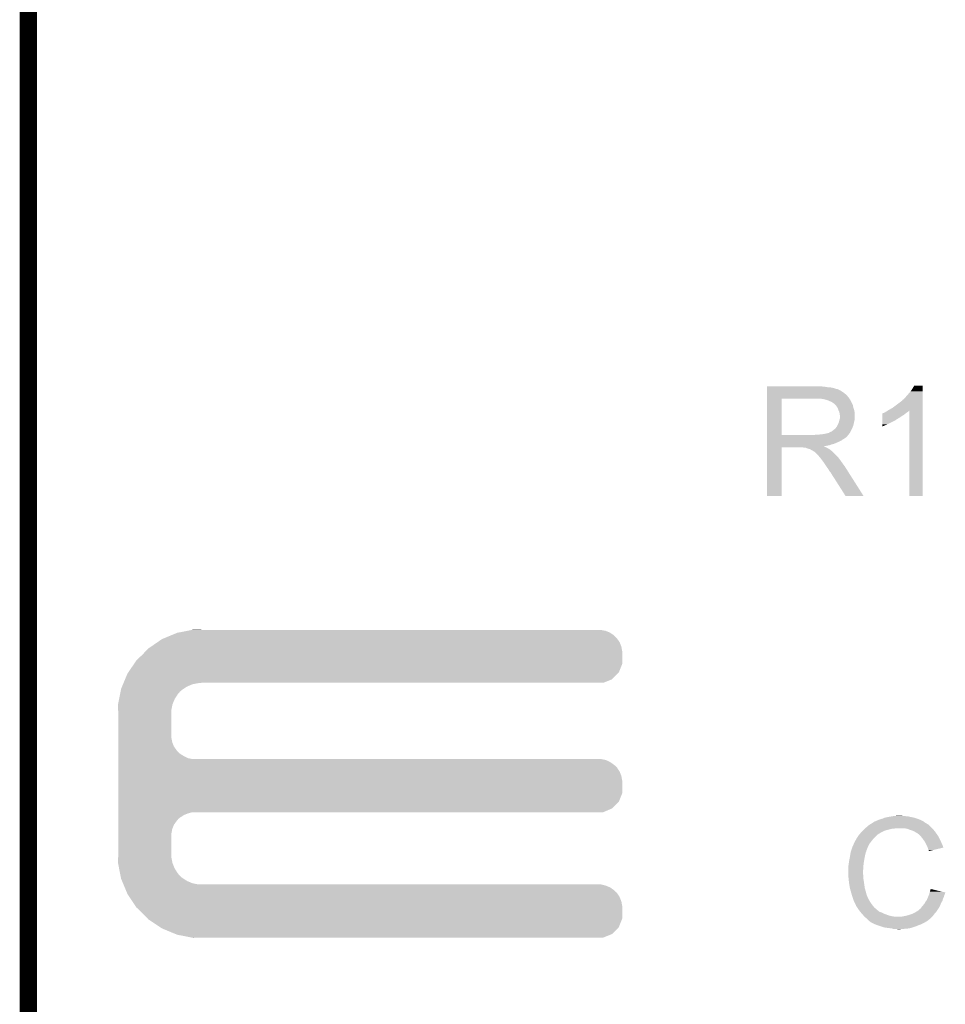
# Model space of a CAD drawing. Extents: x -0.05 to 0.95, y -0.15 to 1.54.
# Tile 24 of 44: x -0.05 to 0.27, y 0.77 to 1.11. Entities that reach past the tile are written whole.
import ezdxf

# ---------------------------------------------------------------- set-up
doc = ezdxf.new("R2010")
doc.units = 0
doc.layers.add('HOD_CAP_2_CLICK_V101_GKO', color=5, linetype='CONTINUOUS')
doc.layers.add('HOD_CAP_2_CLICK_V101_GTO', color=14, linetype='CONTINUOUS')

msp = doc.modelspace()

# ---------------------------------------------------------------- linework, layer by layer
at = {"layer": 'HOD_CAP_2_CLICK_V101_GKO', "const_width": 0.006}
msp.add_lwpolyline([(-0.05, -0.15), (-0.05, 1.45)], dxfattribs=at)
at = {"layer": 'HOD_CAP_2_CLICK_V101_GTO'}
for points in [[(0.2086, 0.9843), (0.2086, 0.9844), (0.2286, 0.9843), (0.2274, 0.9844)], [(0.2086, 0.9841), (0.2086, 0.9843), (0.2298, 0.9841), (0.2286, 0.9843)], [(0.2086, 0.984), (0.2086, 0.9841), (0.2311, 0.984), (0.2298, 0.9841)], [(0.2086, 0.9837), (0.2086, 0.984), (0.2323, 0.9837), (0.2311, 0.984)], [(0.2086, 0.9835), (0.2086, 0.9837), (0.2329, 0.9835), (0.2323, 0.9837)], [(0.2086, 0.9834), (0.2086, 0.9835), (0.2334, 0.9834), (0.2329, 0.9835)], [(0.2086, 0.9833), (0.2086, 0.9834), (0.2336, 0.9833), (0.2335, 0.9834)], [(0.2086, 0.9834), (0.2086, 0.9834), (0.2335, 0.9834), (0.2334, 0.9834)], [(0.2086, 0.9831), (0.2086, 0.9833), (0.2339, 0.9831), (0.2336, 0.9833)], [(0.2086, 0.9829), (0.2086, 0.9831), (0.2344, 0.9829), (0.2339, 0.9831)], [(0.2086, 0.9825), (0.2086, 0.9829), (0.235, 0.9825), (0.2344, 0.9829)], [(0.2575, 0.9811), (0.2589, 0.9827), (0.2631, 0.9811), (0.2631, 0.9827)], [(0.2589, 0.9827), (0.2595, 0.9836), (0.2631, 0.9827), (0.2631, 0.9836)], [(0.2595, 0.9836), (0.2601, 0.9846), (0.2631, 0.9836), (0.2631, 0.9846)], [(0.2601, 0.9846), (0.2601, 0.9846), (0.2631, 0.9846), (0.2601, 0.9846)], [(0.2086, 0.982), (0.2086, 0.9825), (0.2357, 0.982), (0.235, 0.9825)], [(0.2086, 0.9814), (0.2086, 0.982), (0.2364, 0.9814), (0.2357, 0.982)], [(0.2086, 0.9806), (0.2086, 0.9814), (0.2371, 0.9806), (0.2364, 0.9814)], [(0.2086, 0.9801), (0.2086, 0.9806), (0.23743, 0.9801), (0.2371, 0.9806)], [(0.2086, 0.9674), (0.2086, 0.9801), (0.2137, 0.9674), (0.2137, 0.9801)], [(0.2086, 0.9801), (0.2086, 0.9801), (0.2137, 0.9801), (0.2258, 0.9801)], [(0.2286, 0.9799), (0.2273, 0.9801), (0.23757, 0.9799), (0.23743, 0.9801)], [(0.22933, 0.9797), (0.2286, 0.9799), (0.2377, 0.9797), (0.23757, 0.9799)], [(0.2297, 0.9796), (0.22933, 0.9797), (0.2377, 0.9796), (0.2377, 0.9797)], [(0.2306, 0.9792), (0.2297, 0.9796), (0.238, 0.9792), (0.2378, 0.9796)], [(0.2297, 0.9796), (0.2297, 0.9796), (0.2378, 0.9796), (0.2377, 0.9796)], [(0.2313, 0.9789), (0.2306, 0.9792), (0.23812, 0.9789), (0.238, 0.9792)], [(0.2535, 0.9776), (0.2559, 0.9794), (0.2631, 0.9776), (0.2631, 0.9794)], [(0.2559, 0.9794), (0.2559, 0.9795), (0.2631, 0.9794), (0.2631, 0.9795)], [(0.256, 0.9795), (0.2561, 0.9797), (0.2631, 0.9795), (0.2631, 0.9797)], [(0.2561, 0.9797), (0.2564, 0.9799), (0.2631, 0.9797), (0.2631, 0.9799)], [(0.2564, 0.9799), (0.2569, 0.9804), (0.2631, 0.9799), (0.2631, 0.9804)], [(0.2569, 0.9804), (0.2575, 0.9811), (0.2631, 0.9804), (0.2631, 0.9811)], [(0.23157, 0.9787), (0.2313, 0.9789), (0.2382, 0.9787), (0.23812, 0.9789)], [(0.2317, 0.9786), (0.23157, 0.9787), (0.23826, 0.9786), (0.2382, 0.9787)], [(0.232, 0.9784), (0.2317, 0.9786), (0.23837, 0.9784), (0.23826, 0.9786)], [(0.23245, 0.978), (0.2321, 0.9784), (0.2386, 0.978), (0.23837, 0.9784)], [(0.2328, 0.9776), (0.23245, 0.978), (0.23869, 0.9776), (0.2386, 0.978)], [(0.23316, 0.9771), (0.2328, 0.9776), (0.2388, 0.9771), (0.23869, 0.9776)], [(0.2333, 0.9769), (0.23316, 0.9771), (0.23886, 0.9769), (0.2388, 0.9771)], [(0.2336, 0.9761), (0.2333, 0.9769), (0.2391, 0.9761), (0.23886, 0.9769)], [(0.2339, 0.9755), (0.2336, 0.9761), (0.23922, 0.9755), (0.2391, 0.9761)], [(0.2504, 0.9756), (0.251, 0.976), (0.258, 0.9756), (0.2584, 0.976)], [(0.251, 0.976), (0.2513, 0.9762), (0.2631, 0.976), (0.2631, 0.9762)], [(0.2513, 0.9762), (0.2524, 0.9768), (0.2631, 0.9762), (0.2631, 0.9768)], [(0.2524, 0.9768), (0.2535, 0.9776), (0.2631, 0.9768), (0.2631, 0.9776)], [(0.2584, 0.946), (0.2584, 0.976), (0.2631, 0.946), (0.2631, 0.976)], [(0.2338, 0.972), (0.2339, 0.9725), (0.2391, 0.972), (0.2392, 0.9725)], [(0.23396, 0.9751), (0.2339, 0.9755), (0.2393, 0.9751), (0.23922, 0.9755)], [(0.2339, 0.9725), (0.23401, 0.9729), (0.2392, 0.9725), (0.2393, 0.9729)], [(0.234, 0.9748), (0.23396, 0.9751), (0.2393, 0.9748), (0.2393, 0.9751)], [(0.2341, 0.9743), (0.234, 0.9748), (0.2393, 0.9743), (0.2393, 0.9748)], [(0.23401, 0.9729), (0.2341, 0.9732), (0.2393, 0.9729), (0.2393, 0.9732)], [(0.2341, 0.9732), (0.2341, 0.9743), (0.2393, 0.9732), (0.2393, 0.9743)], [(0.249, 0.9749), (0.2492, 0.975), (0.25708, 0.9749), (0.2572, 0.975)], [(0.249, 0.9745), (0.249, 0.9749), (0.2566, 0.9745), (0.25708, 0.9749)], [(0.249, 0.974), (0.249, 0.9745), (0.2558, 0.974), (0.2566, 0.9745)], [(0.249, 0.9734), (0.249, 0.974), (0.2549, 0.9734), (0.2558, 0.974)], [(0.249, 0.9728), (0.249, 0.9734), (0.2539, 0.9728), (0.2549, 0.9734)], [(0.249, 0.9727), (0.249, 0.9728), (0.2538, 0.9727), (0.2539, 0.9728)], [(0.249, 0.9725), (0.249, 0.9727), (0.2535, 0.9725), (0.2538, 0.9727)], [(0.249, 0.9711), (0.249, 0.9725), (0.2507, 0.9711), (0.2535, 0.9725)], [(0.2492, 0.975), (0.2494, 0.9751), (0.2572, 0.975), (0.25735, 0.9751)], [(0.2494, 0.9751), (0.2497, 0.9752), (0.25735, 0.9751), (0.2575, 0.9752)], [(0.2497, 0.9752), (0.25, 0.9754), (0.2575, 0.9752), (0.2578, 0.9754)], [(0.25, 0.9754), (0.2504, 0.9756), (0.2578, 0.9754), (0.258, 0.9756)], [(0.2312, 0.9686), (0.23208, 0.9693), (0.23785, 0.9686), (0.2382, 0.9693)], [(0.23208, 0.9693), (0.2322, 0.9694), (0.2382, 0.9693), (0.23825, 0.9694)], [(0.2322, 0.9694), (0.2327, 0.9699), (0.23825, 0.9694), (0.23847, 0.9699)], [(0.2327, 0.9699), (0.2331, 0.9704), (0.23847, 0.9699), (0.2387, 0.9704)], [(0.2331, 0.9705), (0.2332, 0.9707), (0.23873, 0.9705), (0.23878, 0.9707)], [(0.2331, 0.9704), (0.2331, 0.9705), (0.2387, 0.9704), (0.23873, 0.9705)], [(0.2332, 0.9707), (0.2334, 0.971), (0.23878, 0.9707), (0.23886, 0.971)], [(0.2334, 0.971), (0.2336, 0.9715), (0.23886, 0.971), (0.239, 0.9715)], [(0.2336, 0.9715), (0.2338, 0.972), (0.239, 0.9715), (0.2391, 0.972)], [(0.249, 0.9707), (0.249, 0.9711), (0.2498, 0.9707), (0.2507, 0.9711)], [(0.249, 0.9704), (0.249, 0.9707), (0.249, 0.9704), (0.2498, 0.9707)], [(0.2086, 0.967), (0.2086, 0.9674), (0.2367, 0.967), (0.23702, 0.9674)], [(0.2086, 0.9674), (0.2086, 0.9674), (0.2252, 0.9674), (0.2137, 0.9674)], [(0.2086, 0.9665), (0.2086, 0.967), (0.2362, 0.9665), (0.2367, 0.967)], [(0.2086, 0.9661), (0.2086, 0.9665), (0.2356, 0.9661), (0.2362, 0.9665)], [(0.2086, 0.9658), (0.2086, 0.9661), (0.2351, 0.9658), (0.2356, 0.9661)], [(0.2086, 0.9655), (0.2086, 0.9658), (0.2347, 0.9655), (0.2351, 0.9658)], [(0.2086, 0.9649), (0.2086, 0.9655), (0.2335, 0.9649), (0.2347, 0.9655)], [(0.2252, 0.9674), (0.2258, 0.9675), (0.23702, 0.9674), (0.2371, 0.9675)], [(0.2266, 0.9675), (0.2284, 0.9677), (0.2371, 0.9675), (0.23727, 0.9677)], [(0.2284, 0.9677), (0.2293, 0.9679), (0.23727, 0.9677), (0.23743, 0.9679)], [(0.2293, 0.9679), (0.2301, 0.9681), (0.23743, 0.9679), (0.2376, 0.9681)], [(0.2302, 0.9681), (0.2304, 0.9683), (0.2376, 0.9681), (0.2377, 0.9683)], [(0.2304, 0.9683), (0.2307, 0.9684), (0.2377, 0.9683), (0.23775, 0.9684)], [(0.2307, 0.9684), (0.2312, 0.9686), (0.23775, 0.9684), (0.23785, 0.9686)], [(0.2086, 0.9643), (0.2086, 0.9649), (0.2321, 0.9643), (0.2335, 0.9649)], [(0.2086, 0.9641), (0.2086, 0.9643), (0.2313, 0.9641), (0.2321, 0.9643)], [(0.2086, 0.9638), (0.2086, 0.9641), (0.2305, 0.9638), (0.2313, 0.9641)], [(0.2086, 0.9636), (0.2086, 0.9638), (0.2295, 0.9636), (0.2305, 0.9638)], [(0.2086, 0.9635), (0.2086, 0.9636), (0.2285, 0.9635), (0.2295, 0.9636)], [(0.2086, 0.9634), (0.2086, 0.9635), (0.2286, 0.9634), (0.2285, 0.9635)], [(0.2086, 0.963), (0.2086, 0.9634), (0.2294, 0.963), (0.2286, 0.9634)], [(0.2086, 0.946), (0.2086, 0.963), (0.2137, 0.946), (0.2137, 0.963)], [(0.2086, 0.963), (0.2086, 0.963), (0.2137, 0.963), (0.2213, 0.963)], [(0.2217, 0.9629), (0.2213, 0.963), (0.2296, 0.9629), (0.2294, 0.963)], [(0.2223, 0.9628), (0.2222, 0.9629), (0.22977, 0.9628), (0.2296, 0.9629)], [(0.2233, 0.9625), (0.2224, 0.9628), (0.23027, 0.9625), (0.22977, 0.9628)], [(0.2237, 0.9624), (0.2233, 0.9625), (0.23043, 0.9624), (0.23027, 0.9625)], [(0.22385, 0.9623), (0.2237, 0.9624), (0.2306, 0.9623), (0.23043, 0.9624)], [(0.2243, 0.962), (0.22385, 0.9623), (0.23098, 0.962), (0.2306, 0.9623)], [(0.2246, 0.9619), (0.2243, 0.962), (0.2311, 0.9619), (0.23098, 0.962)], [(0.2247, 0.9618), (0.2247, 0.9619), (0.23122, 0.9618), (0.2311, 0.9619)], [(0.2252, 0.9615), (0.2247, 0.9618), (0.2316, 0.9615), (0.23122, 0.9618)], [(0.2256, 0.9611), (0.2252, 0.9615), (0.232, 0.9611), (0.2316, 0.9615)], [(0.2265, 0.9603), (0.2256, 0.9611), (0.2328, 0.9603), (0.232, 0.9611)], [(0.22657, 0.9602), (0.2265, 0.9603), (0.2329, 0.9602), (0.2328, 0.9603)], [(0.2271, 0.9595), (0.22657, 0.9602), (0.23351, 0.9595), (0.2329, 0.9602)], [(0.2272, 0.9594), (0.2271, 0.9595), (0.2336, 0.9594), (0.23351, 0.9595)], [(0.2273, 0.9593), (0.2272, 0.9594), (0.23368, 0.9593), (0.2336, 0.9594)], [(0.2279, 0.9585), (0.2273, 0.9593), (0.2343, 0.9585), (0.23368, 0.9593)], [(0.2285, 0.9577), (0.2279, 0.9585), (0.23486, 0.9577), (0.2343, 0.9585)], [(0.22863, 0.9575), (0.2285, 0.9577), (0.235, 0.9575), (0.23486, 0.9577)], [(0.22937, 0.9564), (0.22863, 0.9575), (0.2358, 0.9564), (0.235, 0.9575)], [(0.2297, 0.9559), (0.22937, 0.9564), (0.23612, 0.9559), (0.2358, 0.9564)], [(0.2302, 0.9552), (0.2297, 0.9559), (0.23656, 0.9552), (0.23612, 0.9559)], [(0.2306, 0.9545), (0.2302, 0.9552), (0.23701, 0.9545), (0.23656, 0.9552)], [(0.2309, 0.9542), (0.2306, 0.9545), (0.2372, 0.9542), (0.23701, 0.9545)], [(0.231, 0.954), (0.2309, 0.9542), (0.23732, 0.954), (0.2372, 0.9542)], [(0.2361, 0.946), (0.231, 0.954), (0.2424, 0.946), (0.23732, 0.954)], [(0.2424, 0.946), (0.2424, 0.946), (0.2424, 0.946), (0.2361, 0.946)], [(-0.00272, 0.8961), (0.00017, 0.8973), (0.1561, 0.8961), (0.1549, 0.8973)], [(0.00017, 0.8973), (0.0021, 0.8981), (0.1549, 0.8973), (0.15374, 0.8981)], [(0.0021, 0.8981), (0.00261, 0.8982), (0.15374, 0.8981), (0.1536, 0.8982)], [(0.00261, 0.8982), (0.00566, 0.8988), (0.1536, 0.8982), (0.1521, 0.8988)], [(0.00566, 0.8988), (0.00719, 0.8991), (0.1521, 0.8988), (0.1505, 0.8991)], [(0.00719, 0.8991), (0.0077, 0.8992), (0.0106, 0.8991), (0.0106, 0.8992)], [(0.0077, 0.8992), (0.0077, 0.8992), (0.0106, 0.8992), (0.0077, 0.8992)], [(-0.008, 0.8926), (-0.00698, 0.8933), (0.15773, 0.8926), (0.1576, 0.8933)], [(-0.00698, 0.8933), (-0.0048, 0.8948), (0.1576, 0.8933), (0.157, 0.8948)], [(-0.0048, 0.8948), (-0.0032, 0.8959), (0.157, 0.8948), (0.15624, 0.8959)], [(-0.0032, 0.8959), (-0.00272, 0.8961), (0.15624, 0.8959), (0.1561, 0.8961)], [(-0.0121, 0.8885), (-0.01, 0.8905), (0.1579, 0.8885), (0.1579, 0.8905)], [(-0.01, 0.8905), (-0.00886, 0.8917), (0.1579, 0.8905), (0.1579, 0.8917)], [(-0.00886, 0.8917), (-0.008, 0.8926), (0.1579, 0.8917), (0.15773, 0.8926)], [(-0.01503, 0.8842), (-0.01299, 0.8872), (0.1567, 0.8842), (0.1579, 0.8872)], [(-0.01299, 0.8872), (-0.0121, 0.8885), (0.1579, 0.8872), (0.1579, 0.8885)], [(-0.01613, 0.8818), (-0.0153, 0.8838), (0.1543, 0.8818), (0.1563, 0.8838)], [(-0.0153, 0.8838), (-0.01503, 0.8842), (0.1563, 0.8838), (0.1567, 0.8842)], [(-0.0175, 0.8785), (-0.01717, 0.8793), (0.00436, 0.8785), (0.0056, 0.8793)], [(-0.01717, 0.8793), (-0.01684, 0.8801), (0.0056, 0.8793), (0.0075, 0.8801)], [(-0.01684, 0.8801), (-0.01667, 0.8805), (0.0075, 0.8801), (0.0096, 0.8805)], [(-0.01667, 0.8805), (-0.01663, 0.8806), (0.0096, 0.8805), (0.0106, 0.8806)], [(-0.01663, 0.8806), (-0.01613, 0.8818), (0.1513, 0.8806), (0.1543, 0.8818)], [(-0.01819, 0.875), (-0.01785, 0.8767), (0.0013, 0.875), (0.0024, 0.8767)], [(-0.01785, 0.8767), (-0.0177, 0.8775), (0.0024, 0.8767), (0.0031, 0.8775)], [(-0.0177, 0.8775), (-0.01756, 0.8782), (0.0031, 0.8775), (0.0039, 0.8782)], [(-0.01756, 0.8782), (-0.0175, 0.8785), (0.0039, 0.8782), (0.00436, 0.8785)], [(-0.0186, 0.8729), (-0.01856, 0.8731), (0.00046, 0.8729), (0.0005, 0.8731)], [(-0.01854, 0.8711), (-0.0186, 0.8729), (0.0001, 0.8711), (0.00046, 0.8729)], [(-0.01856, 0.8731), (-0.01819, 0.875), (0.0005, 0.8731), (0.0013, 0.875)], [(-0.0185, 0.87), (-0.01854, 0.8711), (0.0001, 0.87), (0.0001, 0.8711)], [(-0.0185, 0.8614), (-0.0185, 0.87), (0.0001, 0.8614), (0.0001, 0.87)], [(-0.0185, 0.8598), (-0.0185, 0.8614), (0.0004, 0.8598), (0.0001, 0.8614)], [(-0.0185, 0.8583), (-0.0185, 0.8598), (0.001, 0.8583), (0.0004, 0.8598)], [(-0.0185, 0.8569), (-0.0185, 0.8583), (0.002, 0.8569), (0.001, 0.8583)], [(-0.0185, 0.8563), (-0.0185, 0.8569), (0.0025, 0.8563), (0.002, 0.8569)], [(-0.0185, 0.8558), (-0.0185, 0.8563), (0.0031, 0.8558), (0.0025, 0.8563)], [(-0.0185, 0.8549), (-0.0185, 0.8558), (0.0045, 0.8549), (0.0031, 0.8558)], [(-0.0185, 0.8542), (-0.0185, 0.8549), (0.006, 0.8542), (0.0045, 0.8549)], [(-0.0185, 0.8539), (-0.0185, 0.8542), (0.0075, 0.8539), (0.006, 0.8542)], [(-0.0185, 0.8536), (-0.0185, 0.8539), (0.1521, 0.8536), (0.1505, 0.8539)], [(-0.0185, 0.8529), (-0.0185, 0.8536), (0.1536, 0.8529), (0.1521, 0.8536)], [(-0.0185, 0.852), (-0.0185, 0.8529), (0.1549, 0.852), (0.1536, 0.8529)], [(-0.0185, 0.8515), (-0.0185, 0.852), (0.1555, 0.8515), (0.1549, 0.852)], [(-0.0185, 0.8509), (-0.0185, 0.8515), (0.1561, 0.8509), (0.1555, 0.8515)], [(-0.0185, 0.8495), (-0.0185, 0.8509), (0.157, 0.8495), (0.1561, 0.8509)], [(-0.0185, 0.848), (-0.0185, 0.8495), (0.1576, 0.848), (0.157, 0.8495)], [(-0.0185, 0.8464), (-0.0185, 0.848), (0.1579, 0.8464), (0.1576, 0.848)], [(-0.0185, 0.8419), (-0.0185, 0.8464), (0.1579, 0.8419), (0.1579, 0.8464)], [(-0.0185, 0.8389), (-0.0185, 0.8419), (0.1567, 0.8389), (0.1579, 0.8419)], [(-0.0185, 0.8366), (-0.0185, 0.8389), (0.1543, 0.8366), (0.1567, 0.8389)], [(-0.0185, 0.8353), (-0.0185, 0.8366), (0.1513, 0.8353), (0.1543, 0.8366)], [(-0.0185, 0.8349), (-0.0185, 0.8353), (0.006, 0.8349), (0.0075, 0.8353)], [(-0.0185, 0.8343), (-0.0185, 0.8349), (0.0045, 0.8343), (0.006, 0.8349)], [(-0.0185, 0.8334), (-0.0185, 0.8343), (0.0031, 0.8334), (0.0045, 0.8343)], [(-0.0185, 0.8329), (-0.0185, 0.8334), (0.0025, 0.8329), (0.0031, 0.8334)], [(-0.0185, 0.8323), (-0.0185, 0.8329), (0.002, 0.8323), (0.0025, 0.8329)], [(-0.0185, 0.8309), (-0.0185, 0.8323), (0.001, 0.8309), (0.002, 0.8323)], [(0.24447, 0.8309), (0.24463, 0.831), (0.2652, 0.8309), (0.265, 0.831)], [(0.24463, 0.831), (0.2448, 0.8311), (0.265, 0.831), (0.2649, 0.8311)], [(0.2448, 0.8311), (0.24563, 0.8316), (0.2648, 0.8311), (0.264, 0.8316)], [(0.2448, 0.8311), (0.2448, 0.8311), (0.2649, 0.8311), (0.2648, 0.8311)], [(0.24563, 0.8316), (0.2458, 0.8317), (0.264, 0.8316), (0.26386, 0.8317)], [(0.2458, 0.8318), (0.2462, 0.832), (0.26372, 0.8318), (0.26344, 0.832)], [(0.2458, 0.8317), (0.2458, 0.8318), (0.26386, 0.8317), (0.26372, 0.8318)], [(0.2462, 0.832), (0.2465, 0.8321), (0.26344, 0.832), (0.2633, 0.8321)], [(0.2465, 0.8321), (0.2469, 0.8323), (0.2633, 0.8321), (0.2629, 0.8323)], [(0.2469, 0.8323), (0.2474, 0.8325), (0.2629, 0.8323), (0.2625, 0.8325)], [(0.2474, 0.8325), (0.2479, 0.8327), (0.2625, 0.8325), (0.26205, 0.8327)], [(0.2479, 0.8327), (0.2485, 0.8329), (0.26205, 0.8327), (0.2616, 0.8329)], [(0.2485, 0.8329), (0.2492, 0.8331), (0.2616, 0.8329), (0.26096, 0.8331)], [(0.2492, 0.8331), (0.2499, 0.8334), (0.26096, 0.8331), (0.26, 0.8334)], [(0.2499, 0.8334), (0.2515, 0.8337), (0.26, 0.8334), (0.2585, 0.8337)], [(0.2515, 0.8337), (0.2527, 0.8339), (0.2585, 0.8337), (0.2578, 0.8339)], [(0.2527, 0.8339), (0.2533, 0.834), (0.2571, 0.8339), (0.2565, 0.834)], [(0.2533, 0.834), (0.2551, 0.8341), (0.256, 0.834), (0.2556, 0.8341)], [(-0.0185, 0.8294), (-0.0185, 0.8309), (0.0004, 0.8294), (0.001, 0.8309)], [(-0.0185, 0.8278), (-0.0185, 0.8294), (0.0001, 0.8278), (0.0004, 0.8294)], [(-0.0185, 0.8205), (-0.0185, 0.8278), (0.0001, 0.8205), (0.0001, 0.8278)], [(0.24069, 0.8272), (0.2409, 0.8275), (0.247, 0.8272), (0.2474, 0.8275)], [(0.2409, 0.8275), (0.24099, 0.8276), (0.2474, 0.8275), (0.2475, 0.8276)], [(0.24099, 0.8276), (0.24163, 0.8283), (0.2475, 0.8276), (0.2487, 0.8283)], [(0.24163, 0.8283), (0.2419, 0.8286), (0.2487, 0.8283), (0.24935, 0.8286)], [(0.2419, 0.8286), (0.2422, 0.8289), (0.24935, 0.8286), (0.25, 0.8289)], [(0.2422, 0.8289), (0.2428, 0.8295), (0.25, 0.8289), (0.2524, 0.8295)], [(0.2428, 0.8295), (0.2429, 0.8296), (0.2524, 0.8295), (0.2534, 0.8296)], [(0.2429, 0.8296), (0.243, 0.8297), (0.2534, 0.8296), (0.2539, 0.8297)], [(0.243, 0.8297), (0.24371, 0.8303), (0.2663, 0.8297), (0.2657, 0.8303)], [(0.24371, 0.8303), (0.24406, 0.8306), (0.2657, 0.8303), (0.2655, 0.8306)], [(0.24406, 0.8306), (0.2443, 0.8308), (0.2655, 0.8306), (0.2653, 0.8308)], [(0.2443, 0.8308), (0.24447, 0.8309), (0.2653, 0.8308), (0.2652, 0.8309)], [(0.2576, 0.8295), (0.2564, 0.8297), (0.2665, 0.8295), (0.2663, 0.8297)], [(0.2587, 0.8291), (0.2576, 0.8295), (0.2669, 0.8291), (0.2665, 0.8295)], [(0.259, 0.829), (0.2587, 0.8291), (0.267, 0.829), (0.2669, 0.8291)], [(0.2596, 0.8288), (0.259, 0.829), (0.26716, 0.8288), (0.267, 0.829)], [(0.2602, 0.8285), (0.2596, 0.8288), (0.2674, 0.8285), (0.26716, 0.8288)], [(0.2604, 0.8284), (0.2602, 0.8285), (0.26747, 0.8284), (0.2674, 0.8285)], [(0.2609, 0.8281), (0.2604, 0.8284), (0.26769, 0.8281), (0.26747, 0.8284)], [(0.2613, 0.8279), (0.2609, 0.8281), (0.26783, 0.8279), (0.26769, 0.8281)], [(0.2614, 0.8278), (0.2613, 0.8279), (0.2679, 0.8278), (0.26783, 0.8279)], [(0.26219, 0.8271), (0.2614, 0.8278), (0.2684, 0.8271), (0.2679, 0.8278)], [(0.2385, 0.8232), (0.23902, 0.8243), (0.24395, 0.8232), (0.2445, 0.8243)], [(0.23902, 0.8243), (0.2393, 0.8249), (0.2445, 0.8243), (0.24497, 0.8249)], [(0.2393, 0.825), (0.2394, 0.8251), (0.24504, 0.825), (0.24512, 0.8251)], [(0.2393, 0.8249), (0.2393, 0.825), (0.24497, 0.8249), (0.24504, 0.825)], [(0.2394, 0.8251), (0.2395, 0.8254), (0.24512, 0.8251), (0.24536, 0.8254)], [(0.2395, 0.8254), (0.2397, 0.8256), (0.24536, 0.8254), (0.24551, 0.8256)], [(0.2397, 0.8256), (0.2399, 0.826), (0.24551, 0.8256), (0.24582, 0.826)], [(0.2399, 0.826), (0.23996, 0.8261), (0.24582, 0.826), (0.2459, 0.8261)], [(0.23996, 0.8261), (0.2402, 0.8265), (0.2459, 0.8261), (0.2463, 0.8265)], [(0.2402, 0.8265), (0.24069, 0.8272), (0.2463, 0.8265), (0.247, 0.8272)], [(0.2623, 0.827), (0.26219, 0.8271), (0.26846, 0.827), (0.2684, 0.8271)], [(0.26278, 0.8264), (0.2623, 0.827), (0.2688, 0.8264), (0.26846, 0.827)], [(0.2631, 0.826), (0.26278, 0.8264), (0.269, 0.826), (0.2688, 0.8264)], [(0.26338, 0.8256), (0.2631, 0.826), (0.2692, 0.8256), (0.269, 0.826)], [(0.2638, 0.825), (0.26338, 0.8256), (0.26947, 0.825), (0.2692, 0.8256)], [(0.26395, 0.8247), (0.2638, 0.825), (0.2696, 0.8247), (0.26947, 0.825)], [(0.2643, 0.824), (0.26395, 0.8247), (0.26995, 0.824), (0.2696, 0.8247)], [(0.23775, 0.8205), (0.23788, 0.8213), (0.243, 0.8205), (0.2432, 0.8213)], [(0.23788, 0.8213), (0.2379, 0.8214), (0.2432, 0.8213), (0.24325, 0.8214)], [(0.2379, 0.8214), (0.23793, 0.8215), (0.24325, 0.8214), (0.2433, 0.8215)], [(0.23793, 0.8215), (0.238, 0.8217), (0.2433, 0.8215), (0.2433, 0.8217)], [(0.238, 0.8217), (0.23803, 0.8218), (0.2433, 0.8217), (0.2434, 0.8218)], [(0.23803, 0.8218), (0.23807, 0.8219), (0.2434, 0.8218), (0.2434, 0.8219)], [(0.23807, 0.8219), (0.23847, 0.8231), (0.2434, 0.8219), (0.2439, 0.8231)], [(0.23847, 0.8231), (0.2385, 0.8232), (0.2439, 0.8231), (0.24395, 0.8232)], [(0.26436, 0.8239), (0.2643, 0.824), (0.27, 0.8239), (0.26995, 0.824)], [(0.2648, 0.8231), (0.26436, 0.8239), (0.27024, 0.8231), (0.27, 0.8239)], [(0.26485, 0.8229), (0.2648, 0.8231), (0.2703, 0.8229), (0.27024, 0.8231)], [(0.2649, 0.8227), (0.26485, 0.8229), (0.26947, 0.8227), (0.2703, 0.8229)], [(0.2651, 0.8221), (0.2649, 0.8227), (0.26696, 0.8221), (0.26947, 0.8227)], [(0.2652, 0.8219), (0.2651, 0.8221), (0.26613, 0.8219), (0.26696, 0.8221)], [(0.2653, 0.8218), (0.2652, 0.8219), (0.26571, 0.8218), (0.26613, 0.8219)], [(0.2653, 0.8217), (0.2653, 0.8218), (0.2653, 0.8217), (0.26571, 0.8218)], [(-0.0186, 0.8176), (-0.01853, 0.8195), (0.00046, 0.8176), (0.0001, 0.8195)], [(-0.01856, 0.8174), (-0.0186, 0.8176), (0.0005, 0.8174), (0.00046, 0.8176)], [(-0.01819, 0.8155), (-0.01856, 0.8174), (0.0013, 0.8155), (0.0005, 0.8174)], [(-0.01853, 0.8195), (-0.0185, 0.8205), (0.0001, 0.8195), (0.0001, 0.8205)], [(0.2371, 0.8166), (0.2372, 0.8173), (0.24235, 0.8166), (0.2424, 0.8173)], [(0.2372, 0.8173), (0.2373, 0.818), (0.2424, 0.8173), (0.24252, 0.818)], [(0.2373, 0.818), (0.23739, 0.8185), (0.24252, 0.818), (0.2426, 0.8185)], [(0.23739, 0.8185), (0.2376, 0.8196), (0.2426, 0.8185), (0.2428, 0.8196)], [(0.2376, 0.8196), (0.23775, 0.8205), (0.2428, 0.8196), (0.243, 0.8205)], [(-0.01785, 0.8138), (-0.01819, 0.8155), (0.0024, 0.8138), (0.0013, 0.8155)], [(-0.0177, 0.813), (-0.01785, 0.8138), (0.0031, 0.813), (0.0024, 0.8138)], [(0.237, 0.8151), (0.2371, 0.8155), (0.24224, 0.8151), (0.24227, 0.8155)], [(0.237, 0.8145), (0.237, 0.8151), (0.2422, 0.8145), (0.24224, 0.8151)], [(0.23705, 0.8136), (0.237, 0.8145), (0.2422, 0.8136), (0.2422, 0.8145)], [(0.2371, 0.8155), (0.2371, 0.8166), (0.24227, 0.8155), (0.24235, 0.8166)], [(-0.01756, 0.8123), (-0.0177, 0.813), (0.0039, 0.8123), (0.0031, 0.813)], [(-0.0175, 0.812), (-0.01756, 0.8123), (0.00436, 0.812), (0.0039, 0.8123)], [(-0.01717, 0.8112), (-0.0175, 0.812), (0.0056, 0.8112), (0.00436, 0.812)], [(-0.01684, 0.8104), (-0.01717, 0.8112), (0.0075, 0.8104), (0.0056, 0.8112)], [(-0.01667, 0.81), (-0.01684, 0.8104), (0.0096, 0.81), (0.0075, 0.8104)], [(0.23706, 0.8133), (0.23705, 0.8136), (0.2423, 0.8133), (0.2422, 0.8136)], [(0.2371, 0.8125), (0.23706, 0.8133), (0.2423, 0.8125), (0.2423, 0.8133)], [(0.23713, 0.8122), (0.2371, 0.8125), (0.2423, 0.8122), (0.2423, 0.8125)], [(0.23719, 0.8116), (0.23713, 0.8122), (0.2424, 0.8116), (0.2423, 0.8122)], [(0.2373, 0.8105), (0.23719, 0.8116), (0.24257, 0.8105), (0.2424, 0.8116)], [(0.23734, 0.8103), (0.2373, 0.8105), (0.2426, 0.8103), (0.24257, 0.8105)], [(0.2376, 0.8088), (0.23734, 0.8103), (0.2428, 0.8088), (0.2426, 0.8103)], [(-0.0165, 0.8096), (-0.01667, 0.81), (0.1521, 0.8096), (0.1505, 0.81)], [(-0.01625, 0.809), (-0.0165, 0.8096), (0.1536, 0.809), (0.1521, 0.8096)], [(-0.01588, 0.8081), (-0.01625, 0.809), (0.1549, 0.8081), (0.1536, 0.809)], [(-0.01563, 0.8075), (-0.01588, 0.8081), (0.1555, 0.8075), (0.1549, 0.8081)], [(-0.01542, 0.807), (-0.01563, 0.8075), (0.1561, 0.807), (0.1555, 0.8075)], [(-0.0153, 0.8067), (-0.01542, 0.807), (0.15629, 0.8067), (0.1561, 0.807)], [(0.2378, 0.808), (0.2376, 0.8088), (0.24303, 0.808), (0.2428, 0.8088)], [(0.23797, 0.8074), (0.2378, 0.808), (0.2432, 0.8074), (0.24303, 0.808)], [(0.2382, 0.8066), (0.23797, 0.8074), (0.24341, 0.8066), (0.2432, 0.8074)], [(0.2654, 0.8067), (0.26545, 0.8069), (0.27085, 0.8067), (0.2709, 0.8069)], [(0.26545, 0.8069), (0.2655, 0.8071), (0.2709, 0.8069), (0.271, 0.8071)], [(0.2655, 0.8071), (0.26552, 0.8072), (0.271, 0.8071), (0.271, 0.8072)], [(0.26552, 0.8072), (0.2656, 0.8075), (0.271, 0.8072), (0.26972, 0.8075)], [(0.2656, 0.8075), (0.2659, 0.8084), (0.26972, 0.8075), (0.2659, 0.8084)], [(-0.01457, 0.8056), (-0.0153, 0.8067), (0.157, 0.8056), (0.15629, 0.8067)], [(-0.01357, 0.8041), (-0.01457, 0.8056), (0.1576, 0.8041), (0.157, 0.8056)], [(-0.0125, 0.8025), (-0.01357, 0.8041), (0.1579, 0.8025), (0.1576, 0.8041)], [(0.23843, 0.8059), (0.2382, 0.8066), (0.2436, 0.8059), (0.24341, 0.8066)], [(0.23847, 0.8058), (0.23843, 0.8059), (0.2437, 0.8058), (0.2436, 0.8059)], [(0.23853, 0.8056), (0.23847, 0.8058), (0.2438, 0.8056), (0.2437, 0.8058)], [(0.2386, 0.8054), (0.23853, 0.8056), (0.24387, 0.8054), (0.2438, 0.8056)], [(0.23863, 0.8053), (0.2386, 0.8054), (0.2439, 0.8053), (0.24387, 0.8054)], [(0.2387, 0.805), (0.23863, 0.8053), (0.24405, 0.805), (0.2439, 0.8053)], [(0.2388, 0.8047), (0.2387, 0.805), (0.2442, 0.8047), (0.24405, 0.805)], [(0.2389, 0.8044), (0.2388, 0.8047), (0.24439, 0.8044), (0.2442, 0.8047)], [(0.239, 0.8042), (0.2389, 0.8044), (0.24451, 0.8042), (0.24439, 0.8044)], [(0.23914, 0.8039), (0.239, 0.8042), (0.2447, 0.8039), (0.24451, 0.8042)], [(0.23956, 0.803), (0.23914, 0.8039), (0.2453, 0.803), (0.2447, 0.8039)], [(0.2634, 0.8029), (0.2638, 0.8034), (0.26929, 0.8029), (0.26951, 0.8034)], [(0.2638, 0.8034), (0.2639, 0.8036), (0.26951, 0.8034), (0.2696, 0.8036)], [(0.2639, 0.8036), (0.2641, 0.804), (0.2696, 0.8036), (0.26983, 0.804)], [(0.2641, 0.804), (0.26434, 0.8043), (0.26983, 0.804), (0.27, 0.8043)], [(0.26434, 0.8043), (0.2645, 0.8045), (0.27, 0.8043), (0.27006, 0.8045)], [(0.2645, 0.8045), (0.26471, 0.805), (0.27006, 0.8045), (0.2702, 0.805)], [(0.26471, 0.805), (0.26497, 0.8056), (0.2702, 0.805), (0.2705, 0.8056)], [(0.26497, 0.8056), (0.2651, 0.8059), (0.2705, 0.8056), (0.27056, 0.8059)], [(0.2651, 0.8059), (0.26517, 0.8061), (0.27056, 0.8059), (0.2706, 0.8061)], [(0.26517, 0.8061), (0.26532, 0.8065), (0.2706, 0.8061), (0.2708, 0.8065)], [(0.26532, 0.8065), (0.2654, 0.8067), (0.2708, 0.8065), (0.27085, 0.8067)], [(-0.0121, 0.8019), (-0.0125, 0.8025), (0.1579, 0.8019), (0.1579, 0.8025)], [(-0.01, 0.7999), (-0.0121, 0.8019), (0.1579, 0.7999), (0.1579, 0.8019)], [(-0.00819, 0.798), (-0.01, 0.7999), (0.1579, 0.798), (0.1579, 0.7999)], [(0.2398, 0.8025), (0.23956, 0.803), (0.2457, 0.8025), (0.2453, 0.803)], [(0.24013, 0.802), (0.2398, 0.8025), (0.2461, 0.802), (0.2457, 0.8025)], [(0.24067, 0.8012), (0.24013, 0.802), (0.247, 0.8012), (0.2461, 0.802)], [(0.2408, 0.801), (0.24067, 0.8012), (0.24725, 0.801), (0.247, 0.8012)], [(0.24126, 0.8004), (0.2408, 0.801), (0.248, 0.8004), (0.24725, 0.801)], [(0.24142, 0.8002), (0.24126, 0.8004), (0.2486, 0.8002), (0.2482, 0.8004)], [(0.24126, 0.8004), (0.24126, 0.8004), (0.2482, 0.8004), (0.248, 0.8004)], [(0.24149, 0.8001), (0.24142, 0.8002), (0.2489, 0.8001), (0.2486, 0.8002)], [(0.24165, 0.7999), (0.24149, 0.8001), (0.2492, 0.7999), (0.2489, 0.8001)], [(0.2418, 0.7997), (0.24165, 0.7999), (0.24973, 0.7997), (0.2492, 0.7999)], [(0.2594, 0.7997), (0.2606, 0.8003), (0.2672, 0.7997), (0.26772, 0.8003)], [(0.2606, 0.8003), (0.26095, 0.8005), (0.26772, 0.8003), (0.2679, 0.8005)], [(0.26095, 0.8005), (0.2613, 0.8007), (0.2679, 0.8005), (0.26803, 0.8007)], [(0.2613, 0.8007), (0.2618, 0.8011), (0.26803, 0.8007), (0.2683, 0.8011)], [(0.2618, 0.8011), (0.2621, 0.8014), (0.2683, 0.8011), (0.2685, 0.8014)], [(0.2621, 0.8014), (0.2623, 0.8015), (0.2685, 0.8014), (0.26857, 0.8015)], [(0.2623, 0.8015), (0.2625, 0.8018), (0.26857, 0.8015), (0.26877, 0.8018)], [(0.2625, 0.8018), (0.26265, 0.802), (0.26877, 0.8018), (0.2689, 0.802)], [(0.26265, 0.802), (0.2628, 0.8022), (0.2689, 0.802), (0.26899, 0.8022)], [(0.2628, 0.8022), (0.2631, 0.8025), (0.26899, 0.8022), (0.26912, 0.8025)], [(0.2631, 0.8025), (0.2634, 0.8029), (0.26912, 0.8025), (0.26929, 0.8029)], [(-0.008, 0.7978), (-0.00819, 0.798), (0.15782, 0.7978), (0.1579, 0.798)], [(-0.0038, 0.795), (-0.008, 0.7978), (0.1567, 0.795), (0.15782, 0.7978)], [(0.2419, 0.7996), (0.2418, 0.7997), (0.25, 0.7996), (0.24973, 0.7997)], [(0.2423, 0.7992), (0.2419, 0.7996), (0.251, 0.7992), (0.25, 0.7996)], [(0.24254, 0.7989), (0.2423, 0.7992), (0.2521, 0.7989), (0.251, 0.7992)], [(0.2427, 0.7987), (0.24254, 0.7989), (0.2533, 0.7987), (0.2521, 0.7989)], [(0.2432, 0.7983), (0.2427, 0.7987), (0.266, 0.7983), (0.2664, 0.7987)], [(0.2436, 0.7979), (0.2432, 0.7983), (0.26554, 0.7979), (0.266, 0.7983)], [(0.244, 0.7976), (0.2436, 0.7979), (0.2652, 0.7976), (0.26554, 0.7979)], [(0.2442, 0.7974), (0.244, 0.7976), (0.265, 0.7974), (0.2651, 0.7976)], [(0.244, 0.7976), (0.244, 0.7976), (0.2651, 0.7976), (0.2652, 0.7976)], [(0.2443, 0.7973), (0.2442, 0.7974), (0.2648, 0.7973), (0.265, 0.7974)], [(0.2445, 0.7971), (0.2443, 0.7973), (0.2645, 0.7971), (0.2648, 0.7973)], [(0.2448, 0.7969), (0.2445, 0.7971), (0.26417, 0.7969), (0.2645, 0.7971)], [(0.2449, 0.7968), (0.2449, 0.7969), (0.264, 0.7968), (0.26417, 0.7969)], [(0.2465, 0.796), (0.2449, 0.7968), (0.2624, 0.796), (0.264, 0.7968)], [(0.2557, 0.7987), (0.2561, 0.7988), (0.2664, 0.7987), (0.2665, 0.7988)], [(0.2561, 0.7988), (0.2566, 0.7989), (0.2665, 0.7988), (0.2666, 0.7989)], [(0.2566, 0.7989), (0.2571, 0.799), (0.2666, 0.7989), (0.26667, 0.799)], [(0.2571, 0.799), (0.2583, 0.7993), (0.26667, 0.799), (0.2669, 0.7993)], [(0.2583, 0.7993), (0.2594, 0.7997), (0.2669, 0.7993), (0.2672, 0.7997)], [(-0.0032, 0.7946), (-0.0038, 0.795), (0.1563, 0.7946), (0.1567, 0.795)], [(0.00162, 0.7926), (-0.0032, 0.7946), (0.1543, 0.7926), (0.1563, 0.7946)], [(0.24735, 0.7957), (0.2465, 0.796), (0.2616, 0.7957), (0.2624, 0.796)], [(0.2482, 0.7954), (0.24735, 0.7957), (0.2609, 0.7954), (0.2616, 0.7957)], [(0.2498, 0.7949), (0.2482, 0.7954), (0.2594, 0.7949), (0.2609, 0.7954)], [(0.2506, 0.7948), (0.2498, 0.7949), (0.2591, 0.7948), (0.2594, 0.7949)], [(0.2522, 0.7946), (0.2506, 0.7948), (0.2582, 0.7946), (0.2591, 0.7948)], [(0.25255, 0.7945), (0.2522, 0.7946), (0.2572, 0.7945), (0.2582, 0.7946)], [(0.2529, 0.7944), (0.25255, 0.7945), (0.2561, 0.7944), (0.2572, 0.7945)], [(0.2544, 0.7943), (0.254, 0.7944), (0.255, 0.7943), (0.2561, 0.7944)], [(0.0021, 0.7924), (0.00162, 0.7926), (0.1538, 0.7924), (0.1543, 0.7926)], [(0.00719, 0.7914), (0.0021, 0.7924), (0.1513, 0.7914), (0.1538, 0.7924)], [(0.0077, 0.7913), (0.00719, 0.7914), (0.0077, 0.7913), (0.0106, 0.7914)]]:
    msp.add_solid(points, dxfattribs=at)

doc.saveas('drawing.dxf')
